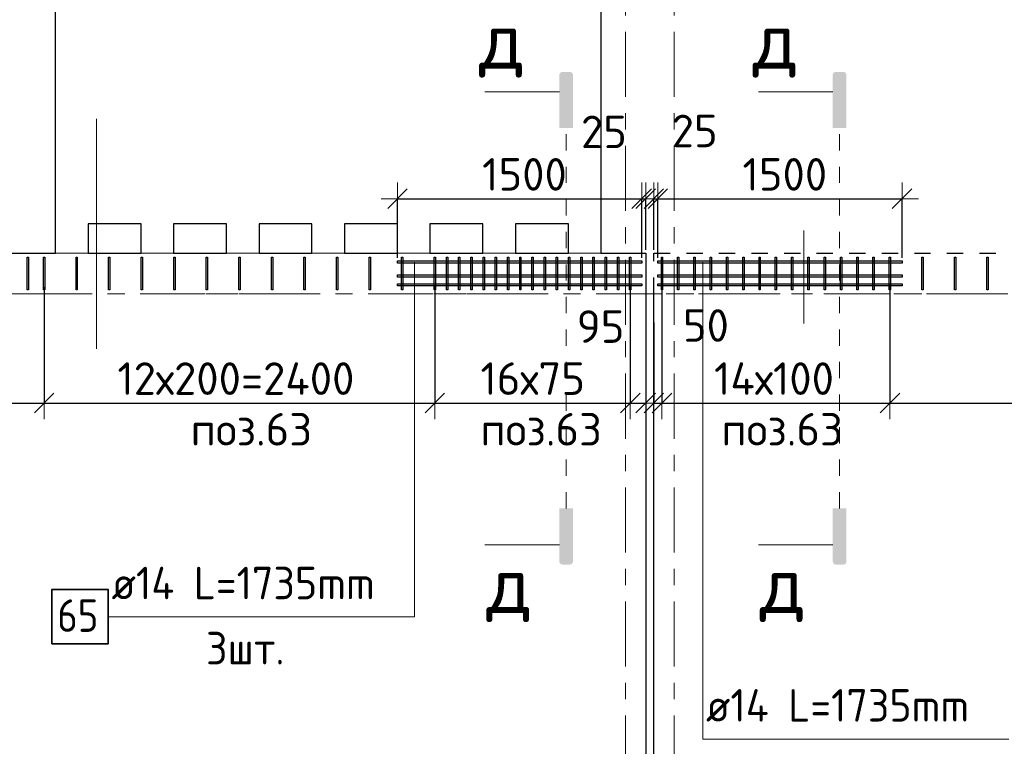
# Model space of a CAD drawing. Header units: metres. Extents: x -38 to 97, y -15 to 21.
# Tile 8 of 230: x 28.83 to 34.88, y 13.62 to 18.08. Entities that reach past the tile are written whole.
import ezdxf

# ---------------------------------------------------------------- set-up
doc = ezdxf.new("R2010")
doc.units = ezdxf.units.M
doc.header["$PDMODE"] = 65
for name, pattern in [('______11', [0.5, 0.4, -0.05, 0, -0.05]), ('______2', [0.0405, 0.03, -0.0105]), ('______3', [0.075, 0.06, -0.015]), ('______5', [1.1, 0.8, -0.1, 0.1, -0.1]), ('______9', [0.015, 0, -0.015])]:
    doc.linetypes.add(name, pattern=pattern)
for name, color, linetype, lineweight in [('XR$2$Осевая линия (1)', 7, '______5', 13), ('XR$2$Размерная линия (1)', 7, 'Continuous', 13), ('XR$5$Арм.стержн. Доп. арматура', 180, 'Continuous', 35), ('XR$5$Арм.стержн. Хомут', 240, 'Continuous', 35), ('XR$5$Балка (1)', 7, '______3', 13), ('XR$5$Перекрытие (1)', 7, 'Continuous', 35), ('XR$5$Размерная линия (1)', 7, 'Continuous', 13), ('XR$5$Текст_ общее_1', 7, 'Continuous', 13)]:
    doc.layers.add(name, color=color, linetype=linetype, lineweight=lineweight)
doc.styles.add('ISOCPEUR', font='txt')
doc.dimstyles.new('DIMSTYLE_3', dxfattribs={"dimtxt": 0.2, "dimasz": 0.2, "dimexe": 0, "dimexo": 0, "dimgap": 0.1, "dimtad": 2, "dimdec": 0, "dimlfac": 1000, "dimrnd": 5, "dimzin": 12, "dimdsep": 46, "dimtxsty": 'ISOCPEUR', "dimblk1": 'ALL_ML_STRICH', "dimblk2": 'ALL_ML_STRICH', "dimsah": 1, "dimcen": 0, "dimclrd": 7, "dimclre": 256, "dimclrt": 7, "dimadec": 0, "dimazin": 0, "dimtfac": 1, "dimtdec": 0, "dimtix": 1, "dimtmove": 2, "dimatfit": 3, "dimfxl": 0, "dimtzin": 0, "dimlwd": 0, "dimlwe": -3, "dimarcsym": 0})
doc.dimstyles.new('DIMSTYLE_36', dxfattribs={"dimtxt": 0.2, "dimasz": 0.2, "dimexe": 0, "dimexo": 0, "dimgap": 0.1, "dimtad": 2, "dimdec": 0, "dimlfac": 1000, "dimrnd": 5, "dimzin": 12, "dimdsep": 46, "dimtxsty": 'ISOCPEUR', "dimblk1": 'ALL_ML_STRICH', "dimblk2": 'ALL_ML_STRICH', "dimsah": 1, "dimcen": 0, "dimclrd": 7, "dimclre": 256, "dimclrt": 7, "dimadec": 0, "dimazin": 0, "dimtfac": 1, "dimtdec": 0, "dimtix": 1, "dimtmove": 2, "dimatfit": 3, "dimfxl": 0, "dimtvp": 1.2, "dimtzin": 0, "dimlwd": 0, "dimlwe": -3, "dimarcsym": 0})

# ---------------------------------------------------------------- blocks, each defined once
blk = doc.blocks.new('ALL_ML_STRICH')
at = {"color": 0, "linetype": 'ByBlock', "lineweight": -2}
for p, q in [((0, -0.5), (0, 0.5)), ((-1, 0), (0.5, 0)), ((-0.3, -0.3), (0.3, 0.3))]:
    blk.add_line(p, q, dxfattribs=at)
blk = doc.blocks.new('*D11')
at = {"layer": 'DEFPOINTS', "color": 7, "linetype": 'Continuous', "lineweight": 13, "transparency": 33554687}
for p in [(0.5, 19.5574), (0.5, 19.3768), (61.6, 17.1197)]:
    blk.add_point(p, dxfattribs=at)
at = {"layer": 'XR$2$Размерная линия (1)', "color": 9, "linetype": 'Continuous', "lineweight": -2, "true_color": 0xc7c7c7, "transparency": 33554687}
for p, q in [((0.5, 19.3568), (0.5, 19.5574)), ((61.6, 17.1397), (61.6, 19.5574))]:
    blk.add_line(p, q, dxfattribs=at)
at = {"layer": 'XR$2$Размерная линия (1)', "color": 7, "linetype": 'Continuous', "lineweight": -2, "transparency": 33554687}
blk.add_line((0.5, 19.5574), (61.6, 19.5574), dxfattribs=at)
at = {"layer": 'XR$2$Размерная линия (1)', "color": 7, "linetype": 'Continuous', "lineweight": 13, "transparency": 33554687, "xscale": 0.2, "yscale": 0.2, "zscale": 0.2, "rotation": 180}
blk.add_blockref('ALL_ML_STRICH', (0.5, 19.5574), dxfattribs=at)
at = {"layer": 'XR$2$Размерная линия (1)', "color": 7, "linetype": 'Continuous', "lineweight": 13, "transparency": 33554687, "xscale": 0.2, "yscale": 0.2, "zscale": 0.2}
blk.add_blockref('ALL_ML_STRICH', (61.6, 19.5574), dxfattribs=at)
at = {"layer": 'XR$2$Размерная линия (1)', "color": 7, "linetype": 'Continuous', "lineweight": 13, "transparency": 33554687, "insert": (31.1, 19.7074), "char_height": 0.2, "width": 1, "attachment_point": 5, "style": 'ISOCPEUR'}
blk.add_mtext('\\A1;{61100}', dxfattribs=at)
blk = doc.blocks.new('*D607')
at = {"layer": 'DEFPOINTS', "color": 7, "linetype": 'Continuous', "lineweight": 13, "transparency": 33554687}
for p in [(32.775, 16.4818), (32.725, 16.2437), (32.725, 15.7293)]:
    blk.add_point(p, dxfattribs=at)
at = {"layer": 'XR$5$Размерная линия (1)', "color": 9, "linetype": 'Continuous', "lineweight": -2, "true_color": 0xc7c7c7, "transparency": 33554687}
for p, q in [((32.775, 16.4618), (32.775, 15.7293)), ((32.725, 16.2237), (32.725, 15.7293))]:
    blk.add_line(p, q, dxfattribs=at)
at = {"layer": 'XR$5$Размерная линия (1)', "color": 7, "linetype": 'Continuous', "lineweight": -2, "transparency": 33554687}
blk.add_line((32.725, 15.7293), (32.775, 15.7293), dxfattribs=at)
at = {"layer": 'XR$5$Размерная линия (1)', "color": 7, "linetype": 'Continuous', "lineweight": 13, "transparency": 33554687, "xscale": 0.2, "yscale": 0.2, "zscale": 0.2}
blk.add_blockref('ALL_ML_STRICH', (32.775, 15.7293), dxfattribs=at)
at = {"layer": 'XR$5$Размерная линия (1)', "color": 7, "linetype": 'Continuous', "lineweight": 13, "transparency": 33554687, "xscale": 0.2, "yscale": 0.2, "zscale": 0.2, "rotation": 180}
blk.add_blockref('ALL_ML_STRICH', (32.725, 15.7293), dxfattribs=at)
at = {"layer": 'XR$5$Размерная линия (1)', "color": 7, "linetype": 'Continuous', "lineweight": 13, "transparency": 33554687, "insert": (33.0447, 16.2056), "char_height": 0.2, "width": 0.4, "attachment_point": 5, "style": 'ISOCPEUR'}
blk.add_mtext('\\A1;{50}', dxfattribs=at)
blk = doc.blocks.new('*D608')
at = {"layer": 'DEFPOINTS', "color": 7, "linetype": 'Continuous', "lineweight": 13, "transparency": 33554687}
for p in [(32.775, 16.4818), (34.175, 16.4818), (32.775, 15.7293)]:
    blk.add_point(p, dxfattribs=at)
at = {"layer": 'XR$5$Размерная линия (1)', "color": 9, "linetype": 'Continuous', "lineweight": -2, "true_color": 0xc7c7c7, "transparency": 33554687}
for p, q in [((32.775, 16.4618), (32.775, 15.7293)), ((34.175, 16.4618), (34.175, 15.7293))]:
    blk.add_line(p, q, dxfattribs=at)
at = {"layer": 'XR$5$Размерная линия (1)', "color": 7, "linetype": 'Continuous', "lineweight": -2, "transparency": 33554687}
blk.add_line((32.775, 15.7293), (34.175, 15.7293), dxfattribs=at)
at = {"layer": 'XR$5$Размерная линия (1)', "color": 7, "linetype": 'Continuous', "lineweight": 13, "transparency": 33554687, "xscale": 0.2, "yscale": 0.2, "zscale": 0.2, "rotation": 180}
blk.add_blockref('ALL_ML_STRICH', (32.775, 15.7293), dxfattribs=at)
at = {"layer": 'XR$5$Размерная линия (1)', "color": 7, "linetype": 'Continuous', "lineweight": 13, "transparency": 33554687, "xscale": 0.2, "yscale": 0.2, "zscale": 0.2}
blk.add_blockref('ALL_ML_STRICH', (34.175, 15.7293), dxfattribs=at)
at = {"layer": 'XR$5$Размерная линия (1)', "color": 7, "linetype": 'Continuous', "lineweight": 13, "transparency": 33554687, "insert": (33.095, 15.9793), "char_height": 0.2, "width": 0.01, "attachment_point": 1, "line_spacing_factor": 0.60241, "style": 'ISOCPEUR'}
blk.add_mtext('14х100', dxfattribs=at)
blk = doc.blocks.new('*D609')
at = {"layer": 'DEFPOINTS', "color": 7, "linetype": 'Continuous', "lineweight": 13, "transparency": 33554687}
for p in [(34.175, 16.4818), (37.175, 16.4818), (34.175, 15.7293)]:
    blk.add_point(p, dxfattribs=at)
at = {"layer": 'XR$5$Размерная линия (1)', "color": 9, "linetype": 'Continuous', "lineweight": -2, "true_color": 0xc7c7c7, "transparency": 33554687}
for p, q in [((34.175, 16.4618), (34.175, 15.7293)), ((37.175, 16.4618), (37.175, 15.7293))]:
    blk.add_line(p, q, dxfattribs=at)
at = {"layer": 'XR$5$Размерная линия (1)', "color": 7, "linetype": 'Continuous', "lineweight": -2, "transparency": 33554687}
blk.add_line((34.175, 15.7293), (37.175, 15.7293), dxfattribs=at)
at = {"layer": 'XR$5$Размерная линия (1)', "color": 7, "linetype": 'Continuous', "lineweight": 13, "transparency": 33554687, "xscale": 0.2, "yscale": 0.2, "zscale": 0.2, "rotation": 180}
blk.add_blockref('ALL_ML_STRICH', (34.175, 15.7293), dxfattribs=at)
at = {"layer": 'XR$5$Размерная линия (1)', "color": 7, "linetype": 'Continuous', "lineweight": 13, "transparency": 33554687, "xscale": 0.2, "yscale": 0.2, "zscale": 0.2}
blk.add_blockref('ALL_ML_STRICH', (37.175, 15.7293), dxfattribs=at)
at = {"layer": 'XR$5$Размерная линия (1)', "color": 7, "linetype": 'Continuous', "lineweight": 13, "transparency": 33554687, "insert": (34.935, 15.9793), "char_height": 0.2, "width": 0.01, "attachment_point": 1, "line_spacing_factor": 0.60241, "style": 'ISOCPEUR'}
blk.add_mtext('15х200=3000', dxfattribs=at)
blk = doc.blocks.new('*D621')
at = {"layer": 'DEFPOINTS', "color": 7, "linetype": 'Continuous', "lineweight": 13, "transparency": 33554687}
for p in [(31.1505, 16.9842), (31.1505, 16.6023), (32.6505, 16.6023)]:
    blk.add_point(p, dxfattribs=at)
at = {"layer": 'XR$5$Размерная линия (1)', "color": 9, "linetype": 'Continuous', "lineweight": -2, "true_color": 0xc7c7c7, "transparency": 33554687}
for p, q in [((31.1505, 16.6223), (31.1505, 16.9842)), ((32.6505, 16.6223), (32.6505, 16.9842))]:
    blk.add_line(p, q, dxfattribs=at)
at = {"layer": 'XR$5$Размерная линия (1)', "color": 7, "linetype": 'Continuous', "lineweight": -2, "transparency": 33554687}
blk.add_line((31.1505, 16.9842), (32.6505, 16.9842), dxfattribs=at)
at = {"layer": 'XR$5$Размерная линия (1)', "color": 7, "linetype": 'Continuous', "lineweight": 13, "transparency": 33554687, "xscale": 0.2, "yscale": 0.2, "zscale": 0.2, "rotation": 180}
blk.add_blockref('ALL_ML_STRICH', (31.1505, 16.9842), dxfattribs=at)
at = {"layer": 'XR$5$Размерная линия (1)', "color": 7, "linetype": 'Continuous', "lineweight": 13, "transparency": 33554687, "xscale": 0.2, "yscale": 0.2, "zscale": 0.2}
blk.add_blockref('ALL_ML_STRICH', (32.6505, 16.9842), dxfattribs=at)
at = {"layer": 'XR$5$Размерная линия (1)', "color": 7, "linetype": 'Continuous', "lineweight": 13, "transparency": 33554687, "insert": (31.9305, 17.1342), "char_height": 0.2, "width": 0.8, "attachment_point": 5, "style": 'ISOCPEUR'}
blk.add_mtext('\\A1;{1500}', dxfattribs=at)
blk = doc.blocks.new('*D622')
at = {"layer": 'DEFPOINTS', "color": 7, "linetype": 'Continuous', "lineweight": 13, "transparency": 33554687}
for p in [(32.6505, 16.9842), (32.675, 16.6502), (32.6505, 16.6023)]:
    blk.add_point(p, dxfattribs=at)
at = {"layer": 'XR$5$Размерная линия (1)', "color": 9, "linetype": 'Continuous', "lineweight": -2, "true_color": 0xc7c7c7, "transparency": 33554687}
for p, q in [((32.6505, 16.6223), (32.6505, 16.9842)), ((32.675, 16.6702), (32.675, 16.9842))]:
    blk.add_line(p, q, dxfattribs=at)
at = {"layer": 'XR$5$Размерная линия (1)', "color": 7, "linetype": 'Continuous', "lineweight": -2, "transparency": 33554687}
blk.add_line((32.6505, 16.9842), (32.675, 16.9842), dxfattribs=at)
at = {"layer": 'XR$5$Размерная линия (1)', "color": 7, "linetype": 'Continuous', "lineweight": 13, "transparency": 33554687, "xscale": 0.2, "yscale": 0.2, "zscale": 0.2}
blk.add_blockref('ALL_ML_STRICH', (32.675, 16.9842), dxfattribs=at)
at = {"layer": 'XR$5$Размерная линия (1)', "color": 7, "linetype": 'Continuous', "lineweight": 13, "transparency": 33554687, "xscale": 0.2, "yscale": 0.2, "zscale": 0.2, "rotation": 180}
blk.add_blockref('ALL_ML_STRICH', (32.6505, 16.9842), dxfattribs=at)
at = {"layer": 'XR$5$Размерная линия (1)', "color": 7, "linetype": 'Continuous', "lineweight": 13, "transparency": 33554687, "insert": (32.4184, 17.3951), "char_height": 0.2, "width": 0.4, "attachment_point": 5, "style": 'ISOCPEUR'}
blk.add_mtext('\\A1;{25}', dxfattribs=at)
blk = doc.blocks.new('*D623')
at = {"layer": 'DEFPOINTS', "color": 7, "linetype": 'Continuous', "lineweight": 13, "transparency": 33554687}
for p in [(32.725, 16.9842), (32.725, 16.6502), (32.7495, 16.6023)]:
    blk.add_point(p, dxfattribs=at)
at = {"layer": 'XR$5$Размерная линия (1)', "color": 9, "linetype": 'Continuous', "lineweight": -2, "true_color": 0xc7c7c7, "transparency": 33554687}
for p, q in [((32.725, 16.6702), (32.725, 16.9842)), ((32.7495, 16.6223), (32.7495, 16.9842))]:
    blk.add_line(p, q, dxfattribs=at)
at = {"layer": 'XR$5$Размерная линия (1)', "color": 7, "linetype": 'Continuous', "lineweight": -2, "transparency": 33554687}
blk.add_line((32.725, 16.9842), (32.7495, 16.9842), dxfattribs=at)
at = {"layer": 'XR$5$Размерная линия (1)', "color": 7, "linetype": 'Continuous', "lineweight": 13, "transparency": 33554687, "xscale": 0.2, "yscale": 0.2, "zscale": 0.2}
blk.add_blockref('ALL_ML_STRICH', (32.7495, 16.9842), dxfattribs=at)
at = {"layer": 'XR$5$Размерная линия (1)', "color": 7, "linetype": 'Continuous', "lineweight": 13, "transparency": 33554687, "xscale": 0.2, "yscale": 0.2, "zscale": 0.2, "rotation": 180}
blk.add_blockref('ALL_ML_STRICH', (32.725, 16.9842), dxfattribs=at)
at = {"layer": 'XR$5$Размерная линия (1)', "color": 7, "linetype": 'Continuous', "lineweight": 13, "transparency": 33554687, "insert": (32.9758, 17.4009), "char_height": 0.2, "width": 0.4, "attachment_point": 5, "style": 'ISOCPEUR'}
blk.add_mtext('\\A1;{25}', dxfattribs=at)
blk = doc.blocks.new('*D624')
at = {"layer": 'DEFPOINTS', "color": 7, "linetype": 'Continuous', "lineweight": 13, "transparency": 33554687}
for p in [(32.7495, 16.9842), (32.7495, 16.6023), (34.2495, 16.6023)]:
    blk.add_point(p, dxfattribs=at)
at = {"layer": 'XR$5$Размерная линия (1)', "color": 9, "linetype": 'Continuous', "lineweight": -2, "true_color": 0xc7c7c7, "transparency": 33554687}
for p, q in [((32.7495, 16.6223), (32.7495, 16.9842)), ((34.2495, 16.6223), (34.2495, 16.9842))]:
    blk.add_line(p, q, dxfattribs=at)
at = {"layer": 'XR$5$Размерная линия (1)', "color": 7, "linetype": 'Continuous', "lineweight": -2, "transparency": 33554687}
blk.add_line((32.7495, 16.9842), (34.2495, 16.9842), dxfattribs=at)
at = {"layer": 'XR$5$Размерная линия (1)', "color": 7, "linetype": 'Continuous', "lineweight": 13, "transparency": 33554687, "xscale": 0.2, "yscale": 0.2, "zscale": 0.2, "rotation": 180}
blk.add_blockref('ALL_ML_STRICH', (32.7495, 16.9842), dxfattribs=at)
at = {"layer": 'XR$5$Размерная линия (1)', "color": 7, "linetype": 'Continuous', "lineweight": 13, "transparency": 33554687, "xscale": 0.2, "yscale": 0.2, "zscale": 0.2}
blk.add_blockref('ALL_ML_STRICH', (34.2495, 16.9842), dxfattribs=at)
at = {"layer": 'XR$5$Размерная линия (1)', "color": 7, "linetype": 'Continuous', "lineweight": 13, "transparency": 33554687, "insert": (33.5295, 17.1342), "char_height": 0.2, "width": 0.8, "attachment_point": 5, "style": 'ISOCPEUR'}
blk.add_mtext('\\A1;{1500}', dxfattribs=at)
blk = doc.blocks.new('*D627')
at = {"layer": 'DEFPOINTS', "color": 7, "linetype": 'Continuous', "lineweight": 13, "transparency": 33554687}
for p in [(27.48, 16.4805), (28.98, 16.4609), (27.48, 15.7293)]:
    blk.add_point(p, dxfattribs=at)
at = {"layer": 'XR$5$Размерная линия (1)', "color": 9, "linetype": 'Continuous', "lineweight": -2, "true_color": 0xc7c7c7, "transparency": 33554687}
for p, q in [((27.48, 16.4605), (27.48, 15.7293)), ((28.98, 16.4409), (28.98, 15.7293))]:
    blk.add_line(p, q, dxfattribs=at)
at = {"layer": 'XR$5$Размерная линия (1)', "color": 7, "linetype": 'Continuous', "lineweight": -2, "transparency": 33554687}
blk.add_line((27.48, 15.7293), (28.98, 15.7293), dxfattribs=at)
at = {"layer": 'XR$5$Размерная линия (1)', "color": 7, "linetype": 'Continuous', "lineweight": 13, "transparency": 33554687, "xscale": 0.2, "yscale": 0.2, "zscale": 0.2, "rotation": 180}
blk.add_blockref('ALL_ML_STRICH', (27.48, 15.7293), dxfattribs=at)
at = {"layer": 'XR$5$Размерная линия (1)', "color": 7, "linetype": 'Continuous', "lineweight": 13, "transparency": 33554687, "xscale": 0.2, "yscale": 0.2, "zscale": 0.2}
blk.add_blockref('ALL_ML_STRICH', (28.98, 15.7293), dxfattribs=at)
at = {"layer": 'XR$5$Размерная линия (1)', "color": 7, "linetype": 'Continuous', "lineweight": 13, "transparency": 33554687, "insert": (27.86, 15.9793), "char_height": 0.2, "width": 0.01, "attachment_point": 1, "line_spacing_factor": 0.60241, "style": 'ISOCPEUR'}
blk.add_mtext('15х100', dxfattribs=at)
blk = doc.blocks.new('*D628')
at = {"layer": 'DEFPOINTS', "color": 7, "linetype": 'Continuous', "lineweight": 13, "transparency": 33554687}
for p in [(28.98, 16.4609), (31.38, 16.4703), (28.98, 15.7293)]:
    blk.add_point(p, dxfattribs=at)
at = {"layer": 'XR$5$Размерная линия (1)', "color": 9, "linetype": 'Continuous', "lineweight": -2, "true_color": 0xc7c7c7, "transparency": 33554687}
for p, q in [((31.38, 16.4503), (31.38, 15.7293)), ((28.98, 16.4409), (28.98, 15.7293))]:
    blk.add_line(p, q, dxfattribs=at)
at = {"layer": 'XR$5$Размерная линия (1)', "color": 7, "linetype": 'Continuous', "lineweight": -2, "transparency": 33554687}
blk.add_line((28.98, 15.7293), (31.38, 15.7293), dxfattribs=at)
at = {"layer": 'XR$5$Размерная линия (1)', "color": 7, "linetype": 'Continuous', "lineweight": 13, "transparency": 33554687, "xscale": 0.2, "yscale": 0.2, "zscale": 0.2, "rotation": 180}
blk.add_blockref('ALL_ML_STRICH', (28.98, 15.7293), dxfattribs=at)
at = {"layer": 'XR$5$Размерная линия (1)', "color": 7, "linetype": 'Continuous', "lineweight": 13, "transparency": 33554687, "xscale": 0.2, "yscale": 0.2, "zscale": 0.2}
blk.add_blockref('ALL_ML_STRICH', (31.38, 15.7293), dxfattribs=at)
at = {"layer": 'XR$5$Размерная линия (1)', "color": 7, "linetype": 'Continuous', "lineweight": 13, "transparency": 33554687, "insert": (29.43, 15.9793), "char_height": 0.2, "width": 0.01, "attachment_point": 1, "line_spacing_factor": 0.60241, "style": 'ISOCPEUR'}
blk.add_mtext('12х200=2400', dxfattribs=at)
blk = doc.blocks.new('*D629')
at = {"layer": 'DEFPOINTS', "color": 7, "linetype": 'Continuous', "lineweight": 13, "transparency": 33554687}
for p in [(31.38, 16.4703), (32.58, 16.4775), (31.38, 15.7293)]:
    blk.add_point(p, dxfattribs=at)
at = {"layer": 'XR$5$Размерная линия (1)', "color": 9, "linetype": 'Continuous', "lineweight": -2, "true_color": 0xc7c7c7, "transparency": 33554687}
for p, q in [((31.38, 16.4503), (31.38, 15.7293)), ((32.58, 16.4575), (32.58, 15.7293))]:
    blk.add_line(p, q, dxfattribs=at)
at = {"layer": 'XR$5$Размерная линия (1)', "color": 7, "linetype": 'Continuous', "lineweight": -2, "transparency": 33554687}
blk.add_line((31.38, 15.7293), (32.58, 15.7293), dxfattribs=at)
at = {"layer": 'XR$5$Размерная линия (1)', "color": 7, "linetype": 'Continuous', "lineweight": 13, "transparency": 33554687, "xscale": 0.2, "yscale": 0.2, "zscale": 0.2, "rotation": 180}
blk.add_blockref('ALL_ML_STRICH', (31.38, 15.7293), dxfattribs=at)
at = {"layer": 'XR$5$Размерная линия (1)', "color": 7, "linetype": 'Continuous', "lineweight": 13, "transparency": 33554687, "xscale": 0.2, "yscale": 0.2, "zscale": 0.2}
blk.add_blockref('ALL_ML_STRICH', (32.58, 15.7293), dxfattribs=at)
at = {"layer": 'XR$5$Размерная линия (1)', "color": 7, "linetype": 'Continuous', "lineweight": 13, "transparency": 33554687, "insert": (31.66, 15.9793), "char_height": 0.2, "width": 0.01, "attachment_point": 1, "line_spacing_factor": 0.60241, "style": 'ISOCPEUR'}
blk.add_mtext('16х75', dxfattribs=at)
blk = doc.blocks.new('*D630')
at = {"layer": 'DEFPOINTS', "color": 7, "linetype": 'Continuous', "lineweight": 13, "transparency": 33554687}
for p in [(32.58, 16.4775), (32.675, 16.2994), (32.58, 15.7293)]:
    blk.add_point(p, dxfattribs=at)
at = {"layer": 'XR$5$Размерная линия (1)', "color": 9, "linetype": 'Continuous', "lineweight": -2, "true_color": 0xc7c7c7, "transparency": 33554687}
for p, q in [((32.58, 16.4575), (32.58, 15.7293)), ((32.675, 16.2794), (32.675, 15.7293))]:
    blk.add_line(p, q, dxfattribs=at)
at = {"layer": 'XR$5$Размерная линия (1)', "color": 7, "linetype": 'Continuous', "lineweight": -2, "transparency": 33554687}
blk.add_line((32.58, 15.7293), (32.675, 15.7293), dxfattribs=at)
at = {"layer": 'XR$5$Размерная линия (1)', "color": 7, "linetype": 'Continuous', "lineweight": 13, "transparency": 33554687, "xscale": 0.2, "yscale": 0.2, "zscale": 0.2}
blk.add_blockref('ALL_ML_STRICH', (32.675, 15.7293), dxfattribs=at)
at = {"layer": 'XR$5$Размерная линия (1)', "color": 7, "linetype": 'Continuous', "lineweight": 13, "transparency": 33554687, "xscale": 0.2, "yscale": 0.2, "zscale": 0.2, "rotation": 180}
blk.add_blockref('ALL_ML_STRICH', (32.58, 15.7293), dxfattribs=at)
at = {"layer": 'XR$5$Размерная линия (1)', "color": 7, "linetype": 'Continuous', "lineweight": 13, "transparency": 33554687, "insert": (32.3978, 16.199), "char_height": 0.2, "width": 0.4, "attachment_point": 5, "style": 'ISOCPEUR'}
blk.add_mtext('\\A1;{95}', dxfattribs=at)

msp = doc.modelspace()

# ---------------------------------------------------------------- hatches: boundary and pattern name
at = {"linetype": 'Continuous', "lineweight": 25, "true_color": 0x000000, "transparency": 33554687}
for points in [[(32.1447, 17.7468), (32.1452, 17.7493), (32.146, 17.7517), (32.1472, 17.754), (32.1486, 17.7561), (32.1503, 17.758), (32.1522, 17.7597), (32.1543, 17.7611), (32.1566, 17.7623), (32.159, 17.7631), (32.1615, 17.7636), (32.1641, 17.7638), (32.2086, 17.7638), (32.2112, 17.7636), (32.2137, 17.7631), (32.2161, 17.7623), (32.2184, 17.7611), (32.2205, 17.7597), (32.2224, 17.758), (32.2241, 17.7561), (32.2255, 17.754), (32.2267, 17.7517), (32.2275, 17.7493), (32.228, 17.7468), (32.2281, 17.7442), (32.2281, 17.4192), (32.1445, 17.4192), (32.1445, 17.7442)], [(33.8244, 17.7468), (33.8249, 17.7493), (33.8257, 17.7517), (33.8268, 17.754), (33.8282, 17.7561), (33.8299, 17.758), (33.8318, 17.7597), (33.834, 17.7611), (33.8363, 17.7623), (33.8387, 17.7631), (33.8412, 17.7636), (33.8437, 17.7638), (33.8883, 17.7638), (33.8908, 17.7636), (33.8933, 17.7631), (33.8957, 17.7623), (33.898, 17.7611), (33.9002, 17.7597), (33.9021, 17.758), (33.9038, 17.7561), (33.9052, 17.754), (33.9063, 17.7517), (33.9071, 17.7493), (33.9076, 17.7468), (33.9078, 17.7442), (33.9078, 17.4192), (33.8242, 17.4192), (33.8242, 17.7442)], [(32.1447, 14.7538), (32.1445, 14.7563), (32.1445, 15.0813), (32.2281, 15.0813), (32.2281, 14.7563), (32.228, 14.7538), (32.2275, 14.7513), (32.2267, 14.7489), (32.2255, 14.7466), (32.2241, 14.7444), (32.2224, 14.7425), (32.2205, 14.7408), (32.2184, 14.7394), (32.2161, 14.7383), (32.2137, 14.7375), (32.2112, 14.737), (32.2086, 14.7368), (32.1641, 14.7368), (32.1615, 14.737), (32.159, 14.7375), (32.1566, 14.7383), (32.1543, 14.7394), (32.1522, 14.7408), (32.1503, 14.7425), (32.1486, 14.7444), (32.1472, 14.7466), (32.146, 14.7489), (32.1452, 14.7513)], [(33.8244, 14.7538), (33.8242, 14.7563), (33.8242, 15.0813), (33.9078, 15.0813), (33.9078, 14.7563), (33.9076, 14.7538), (33.9071, 14.7513), (33.9063, 14.7489), (33.9052, 14.7466), (33.9038, 14.7444), (33.9021, 14.7425), (33.9002, 14.7408), (33.898, 14.7394), (33.8957, 14.7383), (33.8933, 14.7375), (33.8908, 14.737), (33.8883, 14.7368), (33.8437, 14.7368), (33.8412, 14.737), (33.8387, 14.7375), (33.8363, 14.7383), (33.834, 14.7394), (33.8318, 14.7408), (33.8299, 14.7425), (33.8282, 14.7444), (33.8268, 14.7466), (33.8257, 14.7489), (33.8249, 14.7513)]]:
    msp.add_hatch(color=18, dxfattribs=at).paths.add_polyline_path(points, flags=16)

# ---------------------------------------------------------------- linework, layer by layer
at = {"color": 7, "linetype": 'Continuous', "lineweight": 13, "transparency": 33554687}
for p, q in [((32.1445, 17.6422), (31.6878, 17.6422)), ((33.8242, 17.6422), (33.3675, 17.6422)), ((32.1445, 14.8583), (31.6878, 14.8583)), ((33.8242, 14.8583), (33.3675, 14.8583))]:
    msp.add_line(p, q, dxfattribs=at)
at = {"color": 52, "linetype": 'Continuous', "lineweight": 13, "transparency": 33554687}
for p, q in [((29.3023, 17.4744), (29.3023, 16.0616)), ((29.3023, 17.4744), (29.3023, 16.0616)), ((33.6454, 16.7902), (33.6454, 16.2178)), ((33.6454, 16.7902), (33.6454, 16.2178))]:
    msp.add_line(p, q, dxfattribs=at)
at = {"color": 7, "linetype": '______9', "lineweight": 13, "transparency": 33554687}
for p, q in [((32.1863, 15.0813), (32.1863, 17.4192)), ((33.866, 15.0813), (33.866, 17.4192))]:
    msp.add_line(p, q, dxfattribs=at)
at = {"layer": 'XR$2$Осевая линия (1)', "color": 253, "linetype": '______11', "lineweight": 13, "true_color": 0xa0a0a0, "transparency": 33554687}
for p, q in [((32.55, -3.39), (32.55, 19.78)), ((32.85, -3.39), (32.85, 19.78)), ((-2.63, 16.4), (62.6, 16.4))]:
    msp.add_line(p, q, dxfattribs=at)
at = {"layer": 'XR$5$Арм.стержн. Доп. арматура', "color": 7, "linetype": 'Continuous', "lineweight": 13, "transparency": 33554687}
for p, q in [((31.2541, 14.4166), (31.2541, 16.5953)), ((33.025, 13.665), (33.025, 16.5953)), ((31.2541, 14.4166), (31.2541, 16.5104)), ((33.025, 13.665), (33.025, 16.5104)), ((31.2541, 14.4166), (31.2541, 16.4553)), ((33.025, 13.665), (33.025, 16.4553)), ((29.3741, 14.4166), (31.2541, 14.4166)), ((33.025, 13.665), (34.905, 13.665))]:
    msp.add_line(p, q, dxfattribs=at)
at = {"layer": 'XR$5$Арм.стержн. Доп. арматура', "color": 7, "linetype": 'Continuous', "lineweight": 25, "transparency": 33554687}
for points in [[(32.6505, 16.5883), (31.1505, 16.5883), (31.1505, 16.6023), (32.6505, 16.6023), (32.6505, 16.5883)], [(32.7495, 16.6023), (34.2495, 16.6023), (34.2495, 16.5883), (32.7495, 16.5883), (32.7495, 16.6023)], [(32.6505, 16.5034), (31.1505, 16.5034), (31.1505, 16.5174), (32.6505, 16.5174), (32.6505, 16.5034)], [(32.7495, 16.5174), (34.2495, 16.5174), (34.2495, 16.5034), (32.7495, 16.5034), (32.7495, 16.5174)], [(32.6505, 16.4483), (31.1505, 16.4483), (31.1505, 16.4623), (32.6505, 16.4623), (32.6505, 16.4483)], [(32.7495, 16.4623), (34.2495, 16.4623), (34.2495, 16.4483), (32.7495, 16.4483), (32.7495, 16.4623)]]:
    msp.add_lwpolyline(points, dxfattribs=at)
at = {"layer": 'XR$5$Арм.стержн. Доп. арматура', "color": 7, "linetype": 'Continuous', "lineweight": 35, "transparency": 33554687}
msp.add_lwpolyline([(29.0274, 14.25), (29.3741, 14.25), (29.3741, 14.5833), (29.0274, 14.5833), (29.0274, 14.25)], dxfattribs=at)
at = {"layer": 'XR$5$Арм.стержн. Хомут', "color": 40, "linetype": 'Continuous', "lineweight": 25, "transparency": 33554687}
for points in [[(28.876, 16.4252), (28.876, 16.6253), (28.884, 16.6253), (28.884, 16.4252), (28.876, 16.4252)], [(28.976, 16.4252), (28.976, 16.6253), (28.984, 16.6253), (28.984, 16.4252), (28.976, 16.4252)], [(29.176, 16.4252), (29.176, 16.6253), (29.184, 16.6253), (29.184, 16.4252), (29.176, 16.4252)], [(29.376, 16.4252), (29.376, 16.6253), (29.384, 16.6253), (29.384, 16.4252), (29.376, 16.4252)], [(29.576, 16.4252), (29.576, 16.6253), (29.584, 16.6253), (29.584, 16.4252), (29.576, 16.4252)], [(29.776, 16.4252), (29.776, 16.6253), (29.784, 16.6253), (29.784, 16.4252), (29.776, 16.4252)], [(29.976, 16.4252), (29.976, 16.6253), (29.984, 16.6253), (29.984, 16.4252), (29.976, 16.4252)], [(30.176, 16.4252), (30.176, 16.6253), (30.184, 16.6253), (30.184, 16.4252), (30.176, 16.4252)], [(30.376, 16.4252), (30.376, 16.6253), (30.384, 16.6253), (30.384, 16.4252), (30.376, 16.4252)], [(30.576, 16.4252), (30.576, 16.6253), (30.584, 16.6253), (30.584, 16.4252), (30.576, 16.4252)], [(30.776, 16.4252), (30.776, 16.6253), (30.784, 16.6253), (30.784, 16.4252), (30.776, 16.4252)], [(30.976, 16.4252), (30.976, 16.6253), (30.984, 16.6253), (30.984, 16.4252), (30.976, 16.4252)], [(31.176, 16.4252), (31.176, 16.6253), (31.184, 16.6253), (31.184, 16.4252), (31.176, 16.4252)], [(31.376, 16.4252), (31.376, 16.6253), (31.384, 16.6253), (31.384, 16.4252), (31.376, 16.4252)], [(31.451, 16.4252), (31.451, 16.6253), (31.459, 16.6253), (31.459, 16.4252), (31.451, 16.4252)], [(31.526, 16.4252), (31.526, 16.6253), (31.534, 16.6253), (31.534, 16.4252), (31.526, 16.4252)], [(31.601, 16.4252), (31.601, 16.6253), (31.609, 16.6253), (31.609, 16.4252), (31.601, 16.4252)], [(31.676, 16.4252), (31.676, 16.6253), (31.684, 16.6253), (31.684, 16.4252), (31.676, 16.4252)], [(31.751, 16.4252), (31.751, 16.6253), (31.759, 16.6253), (31.759, 16.4252), (31.751, 16.4252)], [(31.826, 16.4252), (31.826, 16.6253), (31.834, 16.6253), (31.834, 16.4252), (31.826, 16.4252)], [(31.901, 16.4252), (31.901, 16.6253), (31.909, 16.6253), (31.909, 16.4252), (31.901, 16.4252)], [(31.976, 16.4252), (31.976, 16.6253), (31.984, 16.6253), (31.984, 16.4252), (31.976, 16.4252)], [(32.051, 16.4252), (32.051, 16.6253), (32.059, 16.6253), (32.059, 16.4252), (32.051, 16.4252)], [(32.126, 16.4252), (32.126, 16.6253), (32.134, 16.6253), (32.134, 16.4252), (32.126, 16.4252)], [(32.201, 16.4252), (32.201, 16.6253), (32.209, 16.6253), (32.209, 16.4252), (32.201, 16.4252)], [(32.276, 16.4252), (32.276, 16.6253), (32.284, 16.6253), (32.284, 16.4252), (32.276, 16.4252)], [(32.351, 16.4252), (32.351, 16.6253), (32.359, 16.6253), (32.359, 16.4252), (32.351, 16.4252)], [(32.426, 16.4252), (32.426, 16.6253), (32.434, 16.6253), (32.434, 16.4252), (32.426, 16.4252)], [(32.501, 16.4252), (32.501, 16.6253), (32.509, 16.6253), (32.509, 16.4252), (32.501, 16.4252)], [(32.576, 16.4252), (32.576, 16.6253), (32.584, 16.6253), (32.584, 16.4252), (32.576, 16.4252)], [(32.771, 16.4252), (32.771, 16.6253), (32.779, 16.6253), (32.779, 16.4252), (32.771, 16.4252)], [(32.871, 16.4252), (32.871, 16.6253), (32.879, 16.6253), (32.879, 16.4252), (32.871, 16.4252)], [(32.971, 16.4252), (32.971, 16.6253), (32.979, 16.6253), (32.979, 16.4252), (32.971, 16.4252)], [(33.071, 16.4252), (33.071, 16.6253), (33.079, 16.6253), (33.079, 16.4252), (33.071, 16.4252)], [(33.171, 16.4252), (33.171, 16.6253), (33.179, 16.6253), (33.179, 16.4252), (33.171, 16.4252)], [(33.271, 16.4252), (33.271, 16.6253), (33.279, 16.6253), (33.279, 16.4252), (33.271, 16.4252)], [(33.371, 16.4252), (33.371, 16.6253), (33.379, 16.6253), (33.379, 16.4252), (33.371, 16.4252)], [(33.471, 16.4252), (33.471, 16.6253), (33.479, 16.6253), (33.479, 16.4252), (33.471, 16.4252)], [(33.571, 16.4252), (33.571, 16.6253), (33.579, 16.6253), (33.579, 16.4252), (33.571, 16.4252)], [(33.671, 16.4252), (33.671, 16.6253), (33.679, 16.6253), (33.679, 16.4252), (33.671, 16.4252)], [(33.771, 16.4252), (33.771, 16.6253), (33.779, 16.6253), (33.779, 16.4252), (33.771, 16.4252)], [(33.871, 16.4252), (33.871, 16.6253), (33.879, 16.6253), (33.879, 16.4252), (33.871, 16.4252)], [(33.971, 16.4252), (33.971, 16.6253), (33.979, 16.6253), (33.979, 16.4252), (33.971, 16.4252)], [(34.071, 16.4252), (34.071, 16.6253), (34.079, 16.6253), (34.079, 16.4252), (34.071, 16.4252)], [(34.171, 16.4252), (34.171, 16.6253), (34.179, 16.6253), (34.179, 16.4252), (34.171, 16.4252)], [(34.371, 16.4252), (34.371, 16.6253), (34.379, 16.6253), (34.379, 16.4252), (34.371, 16.4252)], [(34.571, 16.4252), (34.571, 16.6253), (34.579, 16.6253), (34.579, 16.4252), (34.571, 16.4252)], [(34.771, 16.4252), (34.771, 16.6253), (34.779, 16.6253), (34.779, 16.4252), (34.771, 16.4252)]]:
    msp.add_lwpolyline(points, dxfattribs=at)
at = {"layer": 'XR$5$Балка (1)', "color": 7, "linetype": '______2', "lineweight": 18, "transparency": 33554687}
for p, q in [((29.0501, 16.6502), (29.2501, 16.6502)), ((32.675, 16.4002), (26.03, 16.4002))]:
    msp.add_line(p, q, dxfattribs=at)
at = {"layer": 'XR$5$Балка (1)', "color": 7, "linetype": '______2', "lineweight": 25, "transparency": 33554687}
for p, q in [((32.725, 16.4002), (32.725, 16.6502)), ((32.725, 16.6502), (38.7, 16.6502))]:
    msp.add_line(p, q, dxfattribs=at)
at = {"layer": 'XR$5$Перекрытие (1)', "color": 7, "linetype": 'Continuous', "lineweight": 25, "transparency": 33554687}
for p, q in [((29.0501, 16.8302), (29.0501, 18.2502)), ((32.4001, 18.2502), (32.4001, 16.8302)), ((29.0501, 16.6502), (29.0501, 16.8302)), ((29.5751, 16.8302), (29.2501, 16.8302)), ((29.2501, 16.8302), (29.2501, 16.6502)), ((29.5751, 16.6502), (29.5751, 16.8302)), ((30.1001, 16.8302), (29.7751, 16.8302)), ((29.7751, 16.8302), (29.7751, 16.6502)), ((30.1001, 16.6502), (30.1001, 16.8302)), ((30.6251, 16.8302), (30.3001, 16.8302)), ((30.3001, 16.8302), (30.3001, 16.6502)), ((30.6251, 16.6502), (30.6251, 16.8302)), ((31.1501, 16.8302), (30.8251, 16.8302)), ((30.8251, 16.8302), (30.8251, 16.6502)), ((31.1501, 16.6502), (31.1501, 16.8302)), ((31.6751, 16.8302), (31.3501, 16.8302)), ((31.3501, 16.8302), (31.3501, 16.6502)), ((31.6751, 16.6502), (31.6751, 16.8302)), ((32.2001, 16.8302), (31.8751, 16.8302)), ((31.8751, 16.8302), (31.8751, 16.6502)), ((32.2001, 16.6502), (32.2001, 16.8302)), ((32.4001, 16.8302), (32.4001, 16.6502)), ((23.6503, 16.6502), (29.0501, 16.6502)), ((29.2501, 16.6502), (29.5751, 16.6502)), ((29.7751, 16.6502), (30.1001, 16.6502)), ((30.3001, 16.6502), (30.6251, 16.6502)), ((30.8251, 16.6502), (31.1501, 16.6502)), ((31.3501, 16.6502), (31.6751, 16.6502)), ((31.8751, 16.6502), (32.2001, 16.6502)), ((32.4001, 16.6502), (32.675, 16.6502)), ((32.675, 16.6502), (32.675, -0.25)), ((32.725, -0.2498), (32.725, 16.4002))]:
    msp.add_line(p, q, dxfattribs=at)
at = {"layer": 'XR$5$Перекрытие (1)', "color": 7, "linetype": '______2', "lineweight": 18, "transparency": 33554687}
for p, q in [((29.0501, 16.6502), (29.2501, 16.6502)), ((29.2501, 16.6502), (29.0501, 16.6502)), ((29.7751, 16.6502), (29.5751, 16.6502)), ((29.5751, 16.6502), (29.7751, 16.6502)), ((30.3001, 16.6502), (30.1001, 16.6502)), ((30.1001, 16.6502), (30.3001, 16.6502)), ((30.6251, 16.6502), (30.8251, 16.6502)), ((30.8251, 16.6502), (30.6251, 16.6502)), ((31.3501, 16.6502), (31.1501, 16.6502)), ((31.1501, 16.6502), (31.3501, 16.6502)), ((31.8751, 16.6502), (31.6751, 16.6502)), ((31.6751, 16.6502), (31.8751, 16.6502)), ((32.2001, 16.6502), (32.4001, 16.6502)), ((32.4001, 16.6502), (32.2001, 16.6502)), ((38.7, 16.4002), (32.725, 16.4002))]:
    msp.add_line(p, q, dxfattribs=at)

# ---------------------------------------------------------------- texts
at = {"color": 7, "linetype": 'Continuous', "lineweight": 13, "transparency": 33554687, "char_height": 0.35, "width": 0.381111, "attachment_point": 5, "style": 'ISOCPEUR'}
for insert in [(31.7905, 17.9313), (33.4701, 17.9313), (31.8349, 14.5861), (33.5145, 14.5861)]:
    msp.add_mtext('\\A1;{\\fISOCPEUR|i0|b0;\\H0.350000;\\W1.000000;\\C7;д}\\P', dxfattribs=dict(at, insert=insert))
at = {"layer": 'XR$5$Арм.стержн. Доп. арматура', "color": 7, "linetype": 'Continuous', "lineweight": 25, "transparency": 33554687, "char_height": 0.2, "attachment_point": 7, "style": 'ISOCPEUR'}
for s, insert, width in [('\\W0.94;ø14 L=1735mm ', (29.3941, 14.5233), 1.933176), ('\\W0.87;65', (29.0607, 14.3233), 0.367208), ('\\W0.94;3шт. ', (29.9741, 14.1233), 0.774191), ('\\W0.94;ø14 L=1735mm ', (33.045, 13.7717), 1.933176)]:
    msp.add_mtext(s, dxfattribs=dict(at, insert=insert, width=width))
at = {"layer": 'XR$5$Текст_ общее_1', "color": 7, "linetype": 'Continuous', "lineweight": 13, "transparency": 33554687, "char_height": 0.2, "width": 0.844937, "attachment_point": 5, "style": 'ISOCPEUR'}
for insert in [(30.253, 15.568), (32.033, 15.568), (33.513, 15.568)]:
    msp.add_mtext('\\A1;{\\fISOCPEUR|i0|b0;\\H0.200000;\\W1.000000;\\C7;поз.63}\\P', dxfattribs=dict(at, insert=insert))

# ---------------------------------------------------------------- dimensions: what is measured, and where the dimension line sits
at = {"layer": 'XR$2$Размерная линия (1)', "color": 7, "linetype": 'Continuous', "lineweight": 13, "transparency": 33554687}
dim = msp.add_linear_dim(base=(61.6, 19.5574), p1=(0.5, 19.3568), p2=(61.6, 17.1397), dimstyle='DIMSTYLE_3', override={"dimpost": '<>', "dimclrd": 7, "dimclre": 9, "dimclrt": 7, "dimlwd": 0, "dimlwe": 65533}, dxfattribs=at)
dim.commit()
dim.dimension.update_dxf_attribs({"geometry": '*D11', "text_midpoint": (31.1, 19.7074), "dimtype": 160})
at = {"layer": 'XR$5$Размерная линия (1)', "color": 7, "linetype": 'Continuous', "lineweight": 13, "transparency": 33554687}
for base, p1, p2, dimstyle, picture, middle in [((32.675, 16.98418), (32.65054, 16.62228), (32.675, 16.67024), 'DIMSTYLE_36', '*D622', (32.4184, 17.39509)), ((32.74946, 16.98418), (32.725, 16.67024), (32.74946, 16.62228), 'DIMSTYLE_36', '*D623', (32.97577, 17.4009)), ((32.6505, 16.9842), (31.1505, 16.6223), (32.6505, 16.6223), 'DIMSTYLE_3', '*D621', (31.9305, 17.1342)), ((34.2495, 16.9842), (32.7495, 16.6223), (34.2495, 16.6223), 'DIMSTYLE_3', '*D624', (33.5295, 17.1342)), ((32.675, 15.7293), (32.58, 16.4575), (32.675, 16.2794), 'DIMSTYLE_36', '*D630', (32.3978, 16.199)), ((32.775, 15.7293), (32.725, 16.2237), (32.775, 16.4618), 'DIMSTYLE_36', '*D607', (33.0447, 16.2056))]:
    dim = msp.add_linear_dim(base=base, p1=p1, p2=p2, dimstyle=dimstyle, override={"dimpost": '<>', "dimclrd": 7, "dimclre": 9, "dimclrt": 7, "dimlwd": 0, "dimlwe": 65533}, dxfattribs=at)
    dim.commit()
    dim.dimension.update_dxf_attribs({"geometry": picture, "text_midpoint": middle, "dimtype": 160})
for base, p1, p2, text, picture, middle in [((28.98, 15.7293), (27.48, 16.4605), (28.98, 16.4409), '15х100', '*D627', (28.23, 15.8293)), ((31.38, 15.7293), (28.98, 16.4409), (31.38, 16.4503), '12х200=2400', '*D628', (30.18, 15.8293)), ((32.58, 15.7293), (31.38, 16.4503), (32.58, 16.4575), '16х75', '*D629', (31.98, 15.8293)), ((34.175, 15.7293), (32.775, 16.4618), (34.175, 16.4618), '14х100', '*D608', (33.475, 15.8293)), ((37.175, 15.7293), (34.175, 16.4618), (37.175, 16.4618), '15х200=3000', '*D609', (35.675, 15.8293))]:
    dim = msp.add_linear_dim(base=base, p1=p1, p2=p2, text=text, dimstyle='DIMSTYLE_3', override={"dimpost": '<>', "dimclrd": 7, "dimclre": 9, "dimclrt": 7, "dimlwd": 0, "dimlwe": 65533}, dxfattribs=at)
    dim.commit()
    dim.dimension.update_dxf_attribs({"geometry": picture, "text_midpoint": middle, "dimtype": 160})

doc.saveas('drawing.dxf')
